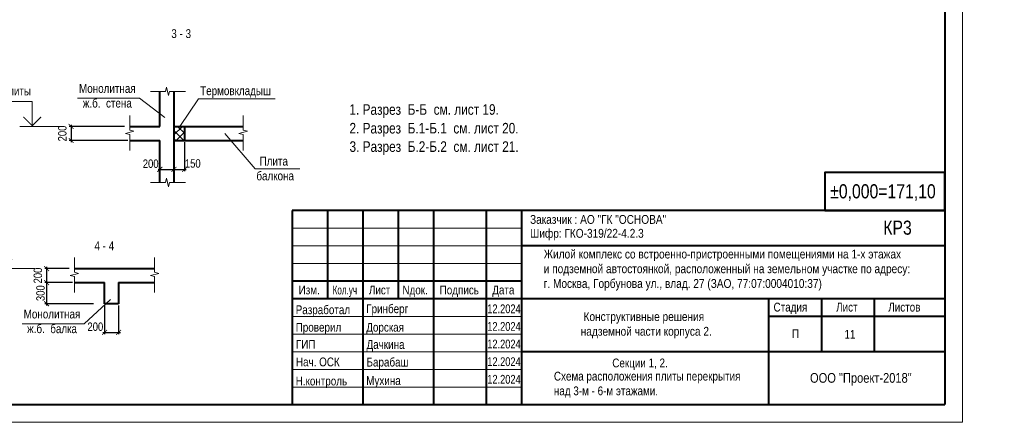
# Model space of a CAD drawing. Header units: inches. Extents: x -8638239 to -8523853, y 3840912 to 4564380.
# Tile 88 of 106: x -8584071 to -8528245, y 4412993 to 4435814. Entities that reach past the tile are written whole.
import ezdxf
from ezdxf.enums import TextEntityAlignment as Align

# ---------------------------------------------------------------- set-up
doc = ezdxf.new("R2010")
doc.units = ezdxf.units.IN
doc.header["$LTSCALE"] = 1000
doc.header["$MEASUREMENT"] = 0
for name, color, linetype, lineweight in [('СК-050-П(литы перекрытия)', 3, 'Continuous', 40), ('СК-110-О-РАЗМЕРЫ', 7, 'Continuous', 15), ('СК-200-Р(амка)', 7, 'Continuous', 40), ('СК-210-Р-РАМКА ЛИНИИ ТОНКИЕ', 7, 'Continuous', 15), ('СК-220-Р-РАМКА ТЕКСТ', 7, 'Continuous', 15), ('СК-300-Р(азмеры)', 7, 'Continuous', 20), ('СК-400-Т(екст)', 7, 'Continuous', 20), ('СК-600-Ш(триховка)', 250, 'Continuous', 13)]:
    doc.layers.add(name, color=color, linetype=linetype, lineweight=lineweight)
doc.styles.add('MtXpl_Arial_Narrow', font='ARIALN.TTF')
doc.styles.add('RUSS', font='arial.ttf', dxfattribs={"width": 0.8})
doc.dimstyles.new('50', dxfattribs={"dimtxt": 480, "dimasz": 280, "dimexe": 100, "dimexo": 100, "dimgap": 100, "dimtad": 1, "dimdec": 0, "dimlfac": 0.25, "dimzin": 0, "dimdsep": 46, "dimtxsty": 'RUSS', "dimblk": 'ARCHTICK', "dimcen": 0.09, "dimdle": 100, "dimclrd": 7, "dimclre": 7, "dimclrt": 7, "dimadec": 0, "dimazin": 0, "dimtfac": 1, "dimtdec": 0, "dimtmove": 2, "dimatfit": 3, "dimldrblk": 'ARCHTICK', "dimfxl": 1, "dimtolj": 1, "dimtzin": 0, "dimarcsym": 0})

# ---------------------------------------------------------------- blocks, each defined once
blk = doc.blocks.new('A$C96adbfd2')
at = {"layer": 'СК-200-Р(амка)', "lineweight": 40, "ltscale": 2}
for p, q in [((-18500, 5500), (-18500, 0)), ((0, 5500), (-18500, 5500)), ((-17500, 5500), (-17500, 3000)), ((-16500, 5500), (-16500, 0)), ((-15500, 5500), (-15500, 3000)), ((-14500, 5500), (-14500, 0)), ((-13000, 5500), (-13000, 0)), ((-12000, 5500), (-12000, 0)), ((0, 4500), (-12000, 4500)), ((0, 3000), (-18500, 3000)), ((-5000, 3000), (-5000, 15)), ((-3500, 3000), (-3500, 1500)), ((-2000, 3000), (-2000, 1500)), ((0, 2500), (-5000, 2500)), ((0, 1500), (-12000, 1500))]:
    blk.add_line(p, q, dxfattribs=at)
at = {"layer": 'СК-200-Р(амка)', "color": 7, "lineweight": 15}
for p, q in [((-12000, 5000), (-18500, 5000)), ((-12000, 4500), (-18500, 4500)), ((-12000, 4000), (-18500, 4000)), ((-12000, 2500), (-18500, 2500)), ((-12000, 2000), (-18500, 2000)), ((-12000, 1500), (-18500, 1500)), ((-12000, 1000), (-18500, 1000)), ((-12000, 500), (-18500, 500))]:
    blk.add_line(p, q, dxfattribs=at)
at = {"layer": 'СК-200-Р(амка)', "ltscale": 2}
blk.add_line((-12000, 3500), (-18500, 3500), dxfattribs=at)
at = {"layer": 'СК-220-Р-РАМКА ТЕКСТ'}
blk.add_line((-12000, 3000), (-18500, 3000), dxfattribs=at)
blk.add_line((-12000, 3000), (-18500, 3000), dxfattribs=at)
at = {"layer": 'СК-400-Т(екст)', "lineweight": 40, "ltscale": 2}
blk.add_lwpolyline([(-3405, 5500), (0, 5500), (0, 6578), (-3405, 6578)], close=True, dxfattribs=at)
at = {"layer": 'СК-220-Р-РАМКА ТЕКСТ', "color": 7, "style": 'RUSS', "width": 0.8}
for s, p in [('Изм.', (-18319, 3126)), ('Лист', (-16328, 3126)), ('Nдок.', (-15377, 3126)), ('Подпись', (-14321, 3126)), ('Дата', (-12830, 3126))]:
    blk.add_text(s, height=250, dxfattribs=at).set_placement(p)
at = {"layer": 'СК-220-Р-РАМКА ТЕКСТ', "style": 'RUSS'}
for s, width, p in [('Разработал', 0.8, (-18403, 2565)), ('Гринберг', 0.8, (-16403, 2593)), ('12.2024', 0.75, (-12972, 2593)), ('Проверил', 0.8, (-18402, 2069)), ('Дорская', 0.8, (-16402, 2069)), ('12.2024', 0.75, (-12972, 2093)), ('ГИП', 0.8, (-18396, 1586)), ('Дачкина', 0.8, (-16395, 1581)), ('12.2024', 0.75, (-12972, 1593)), ('Нач. ОСК', 0.8, (-18396, 1086)), ('Барабаш', 0.8, (-16395, 1081)), ('12.2024', 0.75, (-12972, 1093)), ('12.2024', 0.75, (-12972, 593)), ('Н.контроль', 0.8, (-18403, 545)), ('Мухина', 0.8, (-16403, 558))]:
    blk.add_text(s, height=250, dxfattribs=dict(at, width=width)).set_placement(p)
at = {"layer": 'СК-220-Р-РАМКА ТЕКСТ', "color": 7, "insert": (-17355, 3375), "char_height": 250, "attachment_point": 1, "style": 'RUSS'}
blk.add_mtext_dynamic_manual_height_columns('\\A1;{\\fArial Narrow|b0|i0|c204|p34;Кол.уч}', width=11667.29, gutter_width=1250, heights=[0], dxfattribs=at)
at = {"layer": 'СК-220-Р-РАМКА ТЕКСТ', "color": 7, "char_height": 250, "attachment_point": 4, "style": 'RUSS'}
for s, insert in [('\\A1;Стадия', (-4856, 2729)), ('\\A1;Лист', (-3082, 2762)), ('\\A1;Листов', (-1603, 2762)), ('\\A1;П', (-4337, 2011))]:
    blk.add_mtext(s, dxfattribs=dict(at, insert=insert))
at = {"layer": 'СК-400-Т(екст)', "lineweight": 40, "ltscale": 2, "style": 'RUSS', "width": 0.8}
for s, p in [('%%P0,000=171,10', (-3251, 5847)), ('КР3', (-1746, 4817))]:
    blk.add_text(s, height=400, dxfattribs=at).set_placement(p)
at = {"layer": 'СК-400-Т(екст)', "linetype": 'Continuous'}
for s, width, gutter_width, insert, char_height, attachment_point in [('\\A1;{\\fArial Narrow|b0|i0|c204|p34;Заказчик :\\fArial Narrow|b0|i0|c0|p34; \\fArial Narrow|b0|i0|c204|p34;АО "ГК "ОСНОВА\\fArial Narrow|b0|i0|c0|p34;"\\fArial Narrow|b0|i0|c204|p34;\\P          \\W0.8;                                                                                            }', 11667.29, 1250, (-11760, 5375), 250, 1), ('\\A1;{\\fArial Narrow|b0|i0|c204|p34;Шифр: ГКО-319/22-4.\\fArial Narrow|b0|i0|c0|p34;2\\fArial Narrow|b0|i0|c204|p34;.3          \\W0.8;                                                                                            }', 11667.29, 1250, (-11760, 4981), 250, 1), ('\\A1;{\\fArial Narrow|b0|i0|c204|p34;\\W1;ООО "Проект-2018"}', 13925.35, 1492, (-2382, 896), 274.51, 2)]:
    blk.add_mtext_dynamic_manual_height_columns(s, width=width, gutter_width=gutter_width, heights=[0], dxfattribs=dict(at, insert=insert, char_height=char_height, attachment_point=attachment_point))
at = {"layer": 'СК-400-Т(екст)', "char_height": 250, "attachment_point": 1, "style": 'MtXpl_Arial_Narrow'}
for s, insert in [('Жилой комплекс со встроенно-пристроенными помещениями на 1-х этажах^Jи подземной автостоянкой, расположенный на земельном участке по адресу: ^Jг. Москва, Горбунова ул., влад. 27 (ЗАО, 77:07:0004010:37)', (-11372, 4393)), (' Конструктивные решения ^Jнадземной части корпуса 2.', (-10322, 2621))]:
    blk.add_mtext(s, dxfattribs=dict(at, insert=insert))
blk = doc.blocks.new('_ArchTick')
at = {"color": 0, "linetype": 'ByBlock', "const_width": 0.15}
blk.add_lwpolyline([(-0.5, -0.5), (0.5, 0.5)], dxfattribs=at)
blk = doc.blocks.new('*D44')
at = {"layer": 'Defpoints', "color": 0, "transparency": 16777216}
for p in [(-8578030, 4429764), (-8581158, 4428964), (-8577834, 4428964)]:
    blk.add_point(p, dxfattribs=at)
at = {"layer": 'СК-110-О-РАЗМЕРЫ', "color": 7, "lineweight": -2, "transparency": 16777216}
for p, q in [((-8581158, 4429864), (-8581158, 4428864)), ((-8578130, 4429764), (-8581258, 4429764)), ((-8577934, 4428964), (-8581258, 4428964))]:
    blk.add_line(p, q, dxfattribs=at)
at = {"layer": 'СК-110-О-РАЗМЕРЫ', "color": 7, "lineweight": -2, "transparency": 16777216, "xscale": 280, "yscale": 280, "zscale": 280}
for p, rotation in [((-8581158, 4429764), 90), ((-8581158, 4428964), 270)]:
    blk.add_blockref('_ArchTick', p, dxfattribs=dict(at, rotation=rotation))
at = {"layer": 'СК-110-О-РАЗМЕРЫ', "color": 7, "transparency": 16777216, "insert": (-8581653, 4429364), "char_height": 480, "attachment_point": 5, "rotation": 90, "style": 'RUSS'}
blk.add_mtext('\\A1;200', dxfattribs=at)
blk = doc.blocks.new('*U14')
at = {"layer": 'СК-400-Т(екст)', "color": 0}
for p, q in [((0, 0), (0, 7.11)), ((0, 7.11), (21.45, 7.11)), ((-9, 0), (3.5, 0))]:
    blk.add_line(p, q, dxfattribs=at)
at = {"layer": 'СК-400-Т(екст)', "color": 0, "const_width": 0.3}
blk.add_lwpolyline([(-2.5, 2.71), (0, 0.21), (2.5, 2.71)], dxfattribs=at)
at = {"layer": 'СК-400-Т(екст)', "color": 0, "width": 0.8}
for tag, p in [('ОТМЕТКА1', (11.66, 8.06)), ('КОММЕНТАРИЙ', (11.75, 4.27))]:
    blk.add_attdef(tag, p, '', height=2.5, dxfattribs=at)
blk = doc.blocks.new('*D45')
at = {"layer": 'Defpoints', "color": 0, "transparency": 16777216}
for p in [(-8574727, 4428964), (-8575327, 4427933), (-8574727, 4427330)]:
    blk.add_point(p, dxfattribs=at)
at = {"layer": 'СК-110-О-РАЗМЕРЫ', "color": 7, "lineweight": -2, "transparency": 16777216}
for p, q in [((-8574727, 4428864), (-8574727, 4427230)), ((-8575327, 4427833), (-8575327, 4427230)), ((-8575427, 4427330), (-8574627, 4427330))]:
    blk.add_line(p, q, dxfattribs=at)
at = {"layer": 'СК-110-О-РАЗМЕРЫ', "color": 7, "lineweight": -2, "transparency": 16777216, "xscale": 280, "yscale": 280, "zscale": 280, "rotation": 180}
blk.add_blockref('_ArchTick', (-8575327, 4427330), dxfattribs=at)
at = {"layer": 'СК-110-О-РАЗМЕРЫ', "color": 7, "lineweight": -2, "transparency": 16777216, "xscale": 280, "yscale": 280, "zscale": 280}
blk.add_blockref('_ArchTick', (-8574727, 4427330), dxfattribs=at)
at = {"layer": 'СК-110-О-РАЗМЕРЫ', "color": 7, "transparency": 16777216, "insert": (-8574258, 4427663), "char_height": 480, "attachment_point": 5, "style": 'RUSS'}
blk.add_mtext('\\A1;150', dxfattribs=at)
blk = doc.blocks.new('*D46')
at = {"layer": 'Defpoints', "color": 0, "transparency": 16777216}
for p in [(-8576127, 4428057), (-8575327, 4428057), (-8575327, 4427330)]:
    blk.add_point(p, dxfattribs=at)
at = {"layer": 'СК-110-О-РАЗМЕРЫ', "color": 7, "lineweight": -2, "transparency": 16777216}
for p, q in [((-8576127, 4427957), (-8576127, 4427230)), ((-8575327, 4427957), (-8575327, 4427230)), ((-8576227, 4427330), (-8575227, 4427330))]:
    blk.add_line(p, q, dxfattribs=at)
at = {"layer": 'СК-110-О-РАЗМЕРЫ', "color": 7, "lineweight": -2, "transparency": 16777216, "xscale": 280, "yscale": 280, "zscale": 280, "rotation": 180}
blk.add_blockref('_ArchTick', (-8576127, 4427330), dxfattribs=at)
at = {"layer": 'СК-110-О-РАЗМЕРЫ', "color": 7, "lineweight": -2, "transparency": 16777216, "xscale": 280, "yscale": 280, "zscale": 280}
blk.add_blockref('_ArchTick', (-8575327, 4427330), dxfattribs=at)
at = {"layer": 'СК-110-О-РАЗМЕРЫ', "color": 7, "transparency": 16777216, "insert": (-8576645, 4427649), "char_height": 480, "attachment_point": 5, "style": 'RUSS'}
blk.add_mtext('\\A1;200', dxfattribs=at)
blk = doc.blocks.new('*D201')
at = {"layer": 'Defpoints', "color": 0, "transparency": 16777216}
for p in [(-8581168, 4421712), (-8582545, 4420912), (-8580971, 4420912)]:
    blk.add_point(p, dxfattribs=at)
at = {"layer": 'СК-110-О-РАЗМЕРЫ', "color": 7, "lineweight": -2, "transparency": 16777216}
for p, q in [((-8581268, 4421712), (-8582645, 4421712)), ((-8582545, 4421812), (-8582545, 4420812)), ((-8581071, 4420912), (-8582645, 4420912))]:
    blk.add_line(p, q, dxfattribs=at)
at = {"layer": 'СК-110-О-РАЗМЕРЫ', "color": 7, "lineweight": -2, "transparency": 16777216, "xscale": 280, "yscale": 280, "zscale": 280}
for p, rotation in [((-8582545, 4421712), 90), ((-8582545, 4420912), 270)]:
    blk.add_blockref('_ArchTick', p, dxfattribs=dict(at, rotation=rotation))
at = {"layer": 'СК-110-О-РАЗМЕРЫ', "color": 7, "transparency": 16777216, "insert": (-8583040, 4421312), "char_height": 480, "attachment_point": 5, "rotation": 90, "style": 'RUSS'}
blk.add_mtext('\\A1;200', dxfattribs=at)
blk = doc.blocks.new('*D202')
at = {"layer": 'Defpoints', "color": 0, "transparency": 16777216}
for p in [(-8580971, 4420912), (-8582545, 4419712), (-8579791, 4419712)]:
    blk.add_point(p, dxfattribs=at)
at = {"layer": 'СК-110-О-РАЗМЕРЫ', "color": 7, "lineweight": -2, "transparency": 16777216}
for p, q in [((-8581071, 4420912), (-8582645, 4420912)), ((-8582545, 4421012), (-8582545, 4419612)), ((-8579891, 4419712), (-8582645, 4419712))]:
    blk.add_line(p, q, dxfattribs=at)
at = {"layer": 'СК-110-О-РАЗМЕРЫ', "color": 7, "lineweight": -2, "transparency": 16777216, "xscale": 280, "yscale": 280, "zscale": 280}
for p, rotation in [((-8582545, 4420912), 90), ((-8582545, 4419712), 270)]:
    blk.add_blockref('_ArchTick', p, dxfattribs=dict(at, rotation=rotation))
at = {"layer": 'СК-110-О-РАЗМЕРЫ', "color": 7, "transparency": 16777216, "insert": (-8582890, 4420312), "char_height": 480, "attachment_point": 5, "rotation": 90, "style": 'RUSS'}
blk.add_mtext('\\A1;300', dxfattribs=at)
blk = doc.blocks.new('*D203')
at = {"layer": 'Defpoints', "color": 0, "transparency": 16777216}
for p in [(-8579264, 4419712), (-8578464, 4419712), (-8578464, 4418090)]:
    blk.add_point(p, dxfattribs=at)
at = {"layer": 'СК-110-О-РАЗМЕРЫ', "color": 7, "lineweight": -2, "transparency": 16777216}
for p, q in [((-8579264, 4419612), (-8579264, 4417990)), ((-8578464, 4419612), (-8578464, 4417990)), ((-8579364, 4418090), (-8578364, 4418090))]:
    blk.add_line(p, q, dxfattribs=at)
at = {"layer": 'СК-110-О-РАЗМЕРЫ', "color": 7, "lineweight": -2, "transparency": 16777216, "xscale": 280, "yscale": 280, "zscale": 280, "rotation": 180}
blk.add_blockref('_ArchTick', (-8579264, 4418090), dxfattribs=at)
at = {"layer": 'СК-110-О-РАЗМЕРЫ', "color": 7, "lineweight": -2, "transparency": 16777216, "xscale": 280, "yscale": 280, "zscale": 280}
blk.add_blockref('_ArchTick', (-8578464, 4418090), dxfattribs=at)
at = {"layer": 'СК-110-О-РАЗМЕРЫ', "color": 7, "transparency": 16777216, "insert": (-8579782, 4418409), "char_height": 480, "attachment_point": 5, "style": 'RUSS'}
blk.add_mtext('\\A1;200', dxfattribs=at)

msp = doc.modelspace()

# ---------------------------------------------------------------- hatches: boundary and pattern name
at = {"layer": 'СК-220-Р-РАМКА ТЕКСТ'}
h = msp.add_hatch(dxfattribs=at)
h.set_pattern_fill('ANSI37', color=256, scale=100)
h.set_pattern_definition([(45, (-12289665.6, 4410323.36), (-224.506403, 224.506403), []), (135, (-12289665.6, 4410323.36), (-224.506403, -224.506403), [])])
h.paths.add_polyline_path([(-8574726.9, 4429763.7), (-8575326.9, 4429763.7), (-8575326.9, 4428963.7), (-8574726.9, 4428963.7)])

# ---------------------------------------------------------------- linework, layer by layer
at = {"layer": 'СК-050-П(литы перекрытия)'}
for p, q in [((-8576126.9, 4429763.7), (-8576126.9, 4431750.4)), ((-8575326.9, 4431750.4), (-8575326.9, 4426584.9)), ((-8577833.7, 4429763.7), (-8576126.9, 4429763.7)), ((-8575326.9, 4429763.7), (-8571403.5, 4429763.7)), ((-8574726.9, 4429763.7), (-8574726.9, 4428963.7)), ((-8577833.7, 4428963.7), (-8576126.9, 4428963.7)), ((-8576126.9, 4426584.9), (-8576126.9, 4428963.7)), ((-8575326.9, 4428963.7), (-8571403.5, 4428963.7)), ((-8580971.1, 4421712.3), (-8576419.4, 4421712.3)), ((-8580971.1, 4420912.3), (-8579264.3, 4420912.3)), ((-8579264.3, 4419712.3), (-8579264.3, 4420912.3)), ((-8578464.3, 4420912.3), (-8576419.4, 4420912.3)), ((-8578464.3, 4420912.3), (-8578464.3, 4419712.3)), ((-8578464.3, 4419712.3), (-8579264.3, 4419712.3))]:
    msp.add_line(p, q, dxfattribs=at)
at = {"layer": 'СК-110-О-РАЗМЕРЫ'}
msp.add_line((-8577282.1, 4431369.2), (-8575838.3, 4430271.8), dxfattribs=at)
at = {"layer": 'СК-200-Р(амка)'}
for p in [(-8531615.7, 4471392.8), (-8610615.7, 4413992.8)]:
    msp.add_line(p, (-8531615.7, 4413992.8), dxfattribs=at)
at = {"layer": 'СК-210-Р-РАМКА ЛИНИИ ТОНКИЕ'}
for q in [(-8530615.7, 4472392.8), (-8530615.7, 4472392.8), (-8614615.7, 4412992.8)]:
    msp.add_line((-8530615.7, 4412992.8), q, dxfattribs=at)
at = {"layer": 'СК-220-Р-РАМКА ТЕКСТ'}
for p, q in [((-8580786.4, 4431369.2), (-8577282.1, 4431369.2)), ((-8578931.8, 4419946.6), (-8580419.5, 4418581.9)), ((-8583923.8, 4418581.9), (-8580419.5, 4418581.9))]:
    msp.add_line(p, q, dxfattribs=at)
at = {"layer": 'СК-400-Т(екст)'}
for p, q in [((-8574997.8, 4429763.7), (-8573931.3, 4431329.5)), ((-8569592.6, 4431329.5), (-8573931.3, 4431329.5)), ((-8572435.2, 4429364.8), (-8570713.4, 4427357.8)), ((-8570713.4, 4427357.8), (-8568180.3, 4427357.8))]:
    msp.add_line(p, q, dxfattribs=at)
at = {"layer": 'СК-600-Ш(триховка)', "linetype": 'ByBlock'}
for points in [[(-8576646.1, 4431750.4), (-8575813.1, 4431750.4), (-8575753.1, 4431990.4), (-8575633.1, 4431510.4), (-8575573.1, 4431750.4), (-8574663.1, 4431750.4)], [(-8577833.7, 4430379.8), (-8577833.7, 4429546.8), (-8577593.7, 4429486.8), (-8578073.7, 4429366.8), (-8577833.7, 4429306.8), (-8577833.7, 4428396.8)], [(-8571403.5, 4430379.8), (-8571403.5, 4429546.8), (-8571163.5, 4429486.8), (-8571643.5, 4429366.8), (-8571403.5, 4429306.8), (-8571403.5, 4428396.8)], [(-8576646.1, 4426584.9), (-8575813.1, 4426584.9), (-8575753.1, 4426824.9), (-8575633.1, 4426344.9), (-8575573.1, 4426584.9), (-8574663.1, 4426584.9)], [(-8580971.1, 4422328.5), (-8580971.1, 4421495.5), (-8580731.1, 4421435.5), (-8581211.1, 4421315.5), (-8580971.1, 4421255.5), (-8580971.1, 4420345.5)], [(-8576419.4, 4422328.5), (-8576419.4, 4421495.5), (-8576179.4, 4421435.5), (-8576659.4, 4421315.5), (-8576419.4, 4421255.5), (-8576419.4, 4420345.5)]]:
    msp.add_lwpolyline(points, dxfattribs=at)

# ---------------------------------------------------------------- block references
at = {"layer": 'СК-300-Р(азмеры)', "xscale": 2, "yscale": 2, "zscale": 2}
msp.add_blockref('A$C96adbfd2', (-8531615.7, 4413992.8), dxfattribs=at)
at = {"layer": 'СК-400-Т(екст)', "ltscale": 0.5}
ref = msp.add_blockref('*U14', (-8583358.1, 4429763.7), dxfattribs=dict(at, xscale=-200, yscale=200, zscale=200))
ref.add_attrib('ОТМЕТКА1', 'отм. верха плиты', dxfattribs={"height": 500, "style": 'RUSS', "width": 0.8}).set_placement((-8585690.8, 4431375.3), align=Align.BOTTOM_CENTER)
ref = msp.add_blockref('*U14', (-8585004.6, 4421712.3), dxfattribs=dict(at, xscale=-200, yscale=200, zscale=200))
ref.add_attrib('ОТМЕТКА1', 'отм. верха плиты', dxfattribs={"height": 500, "style": 'RUSS', "width": 0.8}).set_placement((-8587337.3, 4423324), align=Align.BOTTOM_CENTER)

# ---------------------------------------------------------------- texts
at = {"layer": 'СК-220-Р-РАМКА ТЕКСТ', "style": 'RUSS', "width": 0.8}
for s, height, p in [('1. Разрез  Б-Б  см. лист 19.', 600, (-8565374, 4430423.9)), ('2. Разрез  Б.1-Б.1  см. лист 20.', 600, (-8565374, 4429364.6)), ('3. Разрез  Б.2-Б.2  см. лист 21.', 600, (-8565370.1, 4428321.4)), ('11', 500, (-8537306.6, 4417730.1))]:
    msp.add_text(s, height=height, dxfattribs=at).set_placement(p)
at = {"layer": 'СК-220-Р-РАМКА ТЕКСТ', "color": 7, "style": 'RUSS', "width": 0.8}
msp.add_text('Секции 1, 2. ', height=500, dxfattribs=at).set_placement((-8550473, 4416105.7))
at = {"layer": 'СК-220-Р-РАМКА ТЕКСТ', "char_height": 500, "width": 31067.545, "attachment_point": 5, "rotation": 360, "style": 'RUSS'}
for s, insert in [('3 - 3', (-8574915.6, 4435020.4)), ('Монолитная\\Pж.б.  стена', (-8579102.1, 4431497.6)), ('4 - 4', (-8579275.8, 4422992.4)), ('Монолитная\\Pж.б.  балка', (-8582239.5, 4418710.3))]:
    msp.add_mtext(s, dxfattribs=dict(at, insert=insert))
at = {"layer": 'СК-220-Р-РАМКА ТЕКСТ', "color": 7, "insert": (-8553780.5, 4415858.5), "char_height": 500, "width": 16715.357, "attachment_point": 1, "style": 'RUSS'}
msp.add_mtext('Схема расположения плиты перекрытия \\Pнад 3-м - 6-м этажами.', dxfattribs=at)
at = {"layer": 'СК-400-Т(екст)', "char_height": 500, "width": 31067.545, "attachment_point": 5, "rotation": 360, "style": 'RUSS'}
for s, insert in [('Термовкладыш', (-8571834.1, 4431710.2)), ('Плита\\P балкона', (-8569663.6, 4427375))]:
    msp.add_mtext(s, dxfattribs=dict(at, insert=insert))

# ---------------------------------------------------------------- dimensions: what is measured, and where the dimension line sits
at = {"layer": 'СК-110-О-РАЗМЕРЫ'}
for base, p1, p2, picture, middle in [((-8581158.1, 4428963.7), (-8578030.1, 4429763.7), (-8577833.7, 4428963.7), '*D44', (-8581653.2, 4429363.7)), ((-8582545.2, 4420912.3), (-8581167.5, 4421712.3), (-8580971.1, 4420912.3), '*D201', (-8583040.3, 4421312.3)), ((-8582545.2, 4419712.3), (-8580971.1, 4420912.3), (-8579790.9, 4419712.3), '*D202', (-8582890.4, 4420312.3))]:
    dim = msp.add_linear_dim(base=base, p1=p1, p2=p2, angle=90, dimstyle='50', dxfattribs=at)
    dim.commit()
    dim.dimension.update_dxf_attribs({"geometry": picture, "text_midpoint": middle})
for base, p1, p2, picture, middle in [((-8574726.9, 4427329.8), (-8575326.9, 4427932.7), (-8574726.9, 4428963.7), '*D45', (-8574258.1, 4427663.2)), ((-8575326.9, 4427329.8), (-8576126.9, 4428057.3), (-8575326.9, 4428057.3), '*D46', (-8576644.9, 4427649.2)), ((-8578464.3, 4418089.8), (-8579264.3, 4419712.3), (-8578464.3, 4419712.3), '*D203', (-8579782.3, 4418409.2))]:
    dim = msp.add_linear_dim(base=base, p1=p1, p2=p2, dimstyle='50', dxfattribs=at)
    dim.commit()
    dim.dimension.update_dxf_attribs({"geometry": picture, "text_midpoint": middle, "dimtype": 160})

doc.saveas('drawing.dxf')
